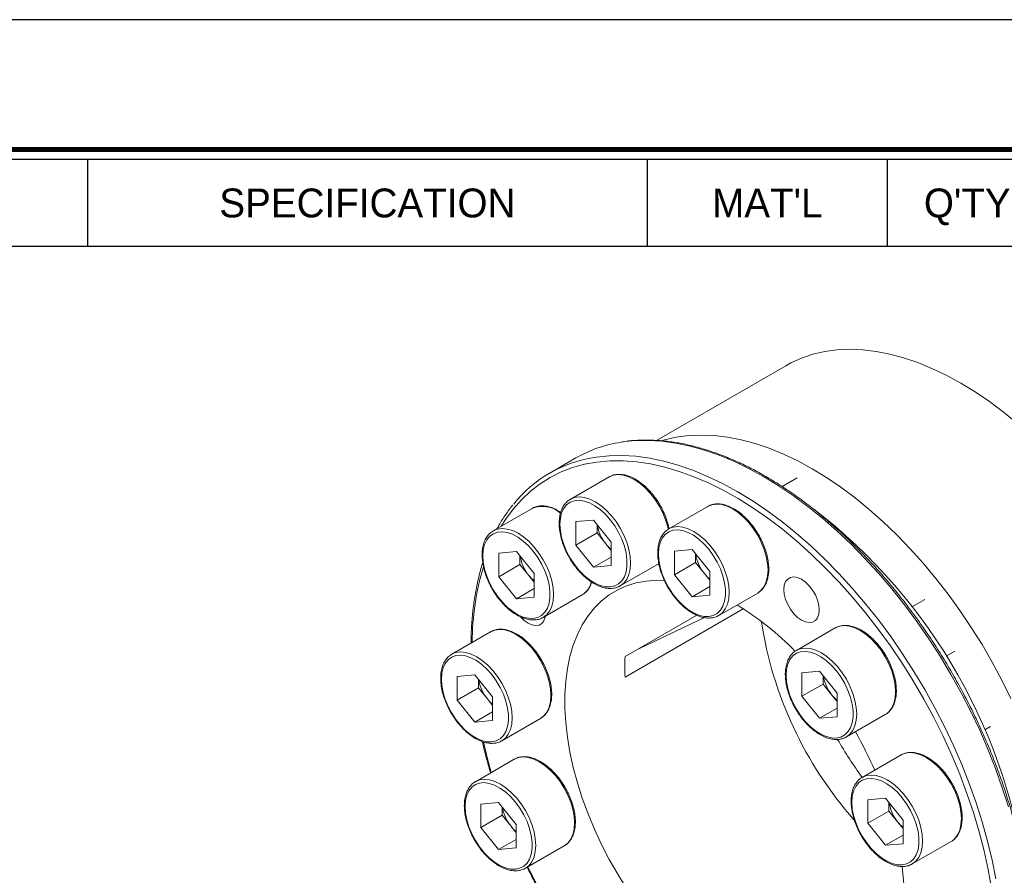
# Model space of a CAD drawing. Header units: millimetres. Extents: x -363 to 1072, y 1435 to 2763.
# Tile 13 of 14: x 415 to 465, y 2720 to 2763. Entities that reach past the tile are written whole.
import ezdxf
from ezdxf.enums import TextEntityAlignment as Align

# ---------------------------------------------------------------- set-up
doc = ezdxf.new("R2010")
doc.units = ezdxf.units.MM
doc.header["$LTSCALE"] = 5
doc.layers.add('가는실선', color=1, linetype='Continuous')
doc.layers.add('외형선', color=3, linetype='Continuous')

# ---------------------------------------------------------------- blocks, each defined once
blk = doc.blocks.new('A4도각')
at = {"layer": '가는실선'}
for p, q in [((226, 203), (226, 198.668)), ((254, 203), (254, 198.668)), ((266, 203), (266, 198.668)), ((190, 198.668), (290, 198.668))]:
    blk.add_line(p, q, dxfattribs=at)
at = {"layer": '외형선', "color": 0}
blk.add_lwpolyline([(297, 210), (0, 210), (0, 0), (297, 0)], close=True, dxfattribs=at)
at = {"layer": '외형선', "const_width": 0.25}
blk.add_lwpolyline([(290.5, 6.5), (290.5, 203.5), (10, 203.5), (10, 6.5)], close=True, dxfattribs=at)
at = {"layer": '외형선'}
blk.add_lwpolyline([(290, 7), (290, 203), (10.5, 203), (10.5, 7)], close=True, dxfattribs=at)
at = {"color": 3}
for tag, height, p in [('REASONOFREVISIONS', 1.25, (88.5, 15.75)), ('REVISIONER', 1.25, (114.5, 15.75)), ('CHECKER', 1.25, (127.5, 15.75)), ('REVISIONDATE', 1.25, (140.5, 15.75)), ('HEATTREAT', 0.8, (153.5, 14)), ('SCALE', 1.5, (257.25, 10.25)), ('DATE', 1.5, (281.75, 10.25)), ('APRROVEDFINISH', 0.8, (153.5, 8.8))]:
    blk.add_attdef(tag, text='', height=height, dxfattribs=at).set_placement(p, align=Align.MIDDLE_CENTER)
for tag, p in [('필렛', (179.25, 10.9)), ('모따기', (179.25, 8.3))]:
    blk.add_attdef(tag, text='', height=1.15, dxfattribs=at).set_placement(p, align=Align.MIDDLE_LEFT)
at = {"layer": '외형선'}
for s, p in [('SPECIFICATION', (240, 200.834)), ("MAT'L", (260, 200.834)), ("Q'TY", (270, 200.834))]:
    blk.add_text(s, height=1.444, dxfattribs=at).set_placement(p, align=Align.MIDDLE_CENTER)
for tag, height, p in [('APPROVED', 1.5, (219.75, 30.833)), ('도면타이틀', 5, (265.5, 26.5)), ('CHECKED', 1.5, (219.75, 26.5)), ('DRAWED', 1.5, (219.75, 22.167)), ('도면번호', 2.5, (270.25, 16.75)), ('도면SIZE', 2, (237.761, 11.444))]:
    blk.add_attdef(tag, text='', height=height, dxfattribs=at).set_placement(p, align=Align.MIDDLE_CENTER)

msp = doc.modelspace()

# ---------------------------------------------------------------- linework, layer by layer
at = {"color": 7, "linetype": 'Continuous', "lineweight": 15}
for p, q in [((453.7314, 2745.8528), (447.2611, 2742.1176)), ((443.2423, 2741.241), (441.9341, 2740.4858)), ((444.901, 2740.2923), (442.9565, 2739.1697)), ((454.3061, 2740.2438), (453.5495, 2739.8071)), ((442.9565, 2739.1697), (443.0529, 2739.2174)), ((441.0475, 2738.7163), (439.103, 2737.5938)), ((449.8287, 2738.8137), (447.8841, 2737.6912)), ((443.2341, 2738.0531), (444.118, 2738.1322)), ((443.2341, 2736.8746), (443.2341, 2738.0531)), ((444.118, 2738.1322), (445.0018, 2737.0326)), ((444.2947, 2737.4869), (444.2947, 2737.9123)), ((447.8841, 2737.6912), (447.9806, 2737.7389)), ((439.103, 2737.5938), (439.1994, 2737.6414)), ((444.2947, 2737.4869), (443.2341, 2736.8746)), ((444.7367, 2736.9371), (444.2947, 2737.4869)), ((444.118, 2735.775), (443.2341, 2736.8746)), ((445.0018, 2736.6072), (444.7367, 2736.9371)), ((445.0018, 2737.0326), (445.0018, 2735.854)), ((439.3806, 2736.4772), (440.2645, 2736.5562)), ((439.3806, 2735.2986), (439.3806, 2736.4772)), ((440.2645, 2736.5562), (441.1484, 2735.4566)), ((440.4412, 2735.9109), (440.4412, 2736.3363)), ((445.0018, 2736.2853), (444.118, 2735.775)), ((448.1617, 2736.5746), (449.0456, 2736.6536)), ((448.1617, 2735.396), (448.1617, 2736.5746)), ((449.0456, 2736.6536), (449.9295, 2735.5541)), ((449.2224, 2736.0083), (449.2224, 2736.4337)), ((440.4412, 2735.9109), (439.3806, 2735.2986)), ((440.8832, 2735.3611), (440.4412, 2735.9109)), ((445.0018, 2735.854), (444.118, 2735.775)), ((445.4562, 2734.8395), (447.4008, 2735.962)), ((449.2224, 2736.0083), (448.1617, 2735.396)), ((449.6643, 2735.4585), (449.2224, 2736.0083)), ((440.2645, 2734.199), (439.3806, 2735.2986)), ((441.1484, 2735.0313), (440.8832, 2735.3611)), ((441.1484, 2735.4566), (441.1484, 2734.2781)), ((449.0456, 2734.2964), (448.1617, 2735.396)), ((449.9295, 2735.1287), (449.6643, 2735.4585)), ((449.9295, 2735.5541), (449.9295, 2734.3755)), ((441.1484, 2734.7093), (440.2645, 2734.199)), ((445.4562, 2734.8395), (445.4136, 2734.8165)), ((449.9295, 2734.8067), (449.0456, 2734.2964)), ((441.1484, 2734.2781), (440.2645, 2734.199)), ((441.6028, 2733.2635), (443.5473, 2734.3861)), ((449.9295, 2734.3755), (449.0456, 2734.2964)), ((450.3839, 2733.3609), (452.3285, 2734.4835)), ((460.6859, 2734.1671), (460.0443, 2733.7966)), ((441.6028, 2733.2635), (441.5601, 2733.2405)), ((451.6103, 2733.6949), (445.6984, 2730.2821)), ((445.6984, 2731.3027), (449.2849, 2733.3732)), ((446.4142, 2731.716), (449.676, 2733.2563)), ((450.3839, 2733.3609), (450.3412, 2733.3379)), ((456.2085, 2732.737), (454.264, 2731.6144)), ((438.9746, 2732.5458), (437.03, 2731.4232)), ((437.03, 2731.4232), (437.1265, 2731.4709)), ((454.264, 2731.6144), (454.3604, 2731.6621)), ((461.7529, 2731.319), (462.1858, 2731.5689)), ((437.3076, 2730.3066), (438.1915, 2730.3856)), ((437.3076, 2729.128), (437.3076, 2730.3066)), ((438.1915, 2730.3856), (439.0754, 2729.2861)), ((454.5416, 2730.4978), (455.4255, 2730.5768)), ((454.5416, 2729.3192), (454.5416, 2730.4978)), ((455.4255, 2730.5768), (456.3094, 2729.4773)), ((455.6022, 2729.9315), (455.6022, 2730.3569)), ((438.3683, 2729.7403), (438.3683, 2730.1657)), ((455.6022, 2729.9315), (454.5416, 2729.3192)), ((456.0442, 2729.3818), (455.6022, 2729.9315)), ((438.3683, 2729.7403), (437.3076, 2729.128)), ((438.8102, 2729.1906), (438.3683, 2729.7403)), ((439.0754, 2729.2861), (439.0754, 2728.1075)), ((455.4255, 2728.2197), (454.5416, 2729.3192)), ((456.3094, 2729.0519), (456.0442, 2729.3818)), ((456.3094, 2729.4773), (456.3094, 2728.2987)), ((438.1915, 2728.0285), (437.3076, 2729.128)), ((439.0754, 2728.8607), (438.8102, 2729.1906)), ((439.0754, 2728.5387), (438.1915, 2728.0285)), ((456.3094, 2728.7299), (455.4255, 2728.2197)), ((456.3094, 2728.2987), (455.4255, 2728.2197)), ((456.7638, 2727.2842), (458.7083, 2728.4067)), ((439.0754, 2728.1075), (438.1915, 2728.0285)), ((439.5298, 2727.093), (441.4744, 2728.2155)), ((463.9771, 2727.8172), (463.6852, 2727.6487)), ((439.5298, 2727.093), (439.4871, 2727.07)), ((456.7638, 2727.2842), (456.7211, 2727.2612)), ((459.4997, 2726.3871), (457.5552, 2725.2646)), ((440.1576, 2726.1725), (438.213, 2725.05)), ((438.213, 2725.05), (438.3095, 2725.0977)), ((457.5552, 2725.2646), (457.6516, 2725.3123)), ((438.4907, 2723.9334), (439.3745, 2724.0124)), ((438.4907, 2722.7548), (438.4907, 2723.9334)), ((439.3745, 2724.0124), (440.2584, 2722.9129)), ((457.8328, 2724.148), (458.7167, 2724.227)), ((457.8328, 2722.9694), (457.8328, 2724.148)), ((458.7167, 2724.227), (459.6006, 2723.1275)), ((458.8934, 2723.5817), (458.8934, 2724.0071)), ((439.5513, 2723.3671), (438.4907, 2722.7548)), ((439.5513, 2723.3671), (439.5513, 2723.7925)), ((439.9933, 2722.8173), (439.5513, 2723.3671)), ((458.8934, 2723.5817), (457.8328, 2722.9694)), ((459.3354, 2723.0319), (458.8934, 2723.5817)), ((440.2584, 2722.9129), (440.2584, 2721.7343)), ((458.7167, 2721.8698), (457.8328, 2722.9694)), ((459.6006, 2722.7021), (459.3354, 2723.0319)), ((459.6006, 2723.1275), (459.6006, 2721.9489)), ((439.3745, 2721.6553), (438.4907, 2722.7548)), ((440.2584, 2722.4875), (439.9933, 2722.8173)), ((459.6006, 2722.3801), (458.7167, 2721.8698)), ((440.2584, 2722.1655), (439.3745, 2721.6553)), ((459.6006, 2721.9489), (458.7167, 2721.8698)), ((460.055, 2720.9343), (461.9995, 2722.0569)), ((440.2584, 2721.7343), (439.3745, 2721.6553)), ((440.7128, 2720.7197), (442.6574, 2721.8423)), ((460.055, 2720.9343), (460.0123, 2720.9113)), ((440.7128, 2720.7197), (440.6702, 2720.6967))]:
    msp.add_line(p, q, dxfattribs=at)
at = {"color": 7, "linetype": 'Continuous', "lineweight": 15, "flags": 128}
for points in [[(465.3344, 2742.9539), (464.6294, 2743.5289), (463.9172, 2744.0605), (463.2001, 2744.5469), (462.4806, 2744.9865), (461.7611, 2745.3776), (461.0441, 2745.7192), (460.3319, 2746.0098), (459.6269, 2746.2487), (458.9316, 2746.4349), (458.2484, 2746.5679), (457.5794, 2746.6472), (456.927, 2746.6726), (456.2935, 2746.6438), (455.6808, 2746.5611), (455.0912, 2746.4247), (454.5266, 2746.2352), (453.9888, 2745.993), (453.7314, 2745.8528)], [(464.9818, 2729.2139), (464.5353, 2730.1236), (464.0568, 2731.0208), (463.5478, 2731.9024), (463.0101, 2732.7654), (462.4455, 2733.6069), (461.8558, 2734.4241), (461.2432, 2735.2141), (460.6096, 2735.9744), (459.9573, 2736.7022), (459.2883, 2737.3953), (458.605, 2738.0512), (457.9097, 2738.6677), (457.2048, 2739.2428), (456.4926, 2739.7744), (455.7755, 2740.2608), (455.056, 2740.7003), (454.3365, 2741.0915), (453.6194, 2741.433), (452.9072, 2741.7237), (452.2023, 2741.9626), (451.507, 2742.1488), (450.8237, 2742.2818), (450.1548, 2742.3611), (449.5024, 2742.3864), (448.8688, 2742.3577), (448.2562, 2742.275), (447.6666, 2742.1386), (447.5613, 2742.1079)], [(444.901, 2740.2923), (444.9009, 2740.2922), (444.8826, 2740.2814)], [(442.4386, 2737.9231), (442.4603, 2737.5994), (442.525, 2737.2591), (442.6309, 2736.9108), (442.7754, 2736.5636), (442.9546, 2736.2266), (443.164, 2735.9083), (443.398, 2735.6171), (443.6507, 2735.3606), (443.9155, 2735.1453), (444.1856, 2734.9768), (444.4539, 2734.8596), (444.7135, 2734.7965), (444.9577, 2734.7894), (445.1801, 2734.8383), (445.375, 2734.9419), (445.5374, 2735.0977), (445.663, 2735.3015), (445.7485, 2735.5482), (445.7919, 2735.8312), (445.7919, 2736.1433), (445.7485, 2736.4764), (445.663, 2736.8218), (445.5374, 2737.1707), (445.375, 2737.5139), (445.1801, 2737.8426), (444.9577, 2738.1483), (444.7135, 2738.4231), (444.4539, 2738.6598), (444.1856, 2738.8523), (443.9155, 2738.9956), (443.6507, 2739.086), (443.398, 2739.1212), (443.164, 2739.1003), (442.9546, 2739.0238), (442.7754, 2738.8936), (442.6309, 2738.7133), (442.525, 2738.4873), (442.4603, 2738.2216), (442.4386, 2737.9231)], [(441.0475, 2738.7163), (441.0474, 2738.7163), (441.0291, 2738.7054)], [(449.8287, 2738.8137), (449.8286, 2738.8137), (449.8103, 2738.8028)], [(447.3662, 2736.4445), (447.388, 2736.1209), (447.4527, 2735.7805), (447.5586, 2735.4322), (447.7031, 2735.0851), (447.8823, 2734.748), (448.0916, 2734.4297), (448.3257, 2734.1386), (448.5784, 2733.882), (448.8432, 2733.6667), (449.1132, 2733.4983), (449.3815, 2733.381), (449.6411, 2733.318), (449.8853, 2733.3108), (450.1077, 2733.3597), (450.3027, 2733.4634), (450.465, 2733.6191), (450.5906, 2733.823), (450.6762, 2734.0696), (450.7196, 2734.3526), (450.7196, 2734.6647), (450.6762, 2734.9978), (450.5906, 2735.3432), (450.465, 2735.6921), (450.3027, 2736.0353), (450.1077, 2736.3641), (449.8853, 2736.6697), (449.6411, 2736.9445), (449.3815, 2737.1812), (449.1132, 2737.3737), (448.8432, 2737.517), (448.5784, 2737.6075), (448.3257, 2737.6427), (448.0916, 2737.6217), (447.8823, 2737.5452), (447.7031, 2737.4151), (447.5586, 2737.2347), (447.4527, 2737.0087), (447.388, 2736.743), (447.3662, 2736.4445)], [(438.5851, 2736.3471), (438.6068, 2736.0235), (438.6715, 2735.6831), (438.7775, 2735.3348), (438.9219, 2734.9876), (439.1011, 2734.6506), (439.3105, 2734.3323), (439.5445, 2734.0412), (439.7972, 2733.7846), (440.062, 2733.5693), (440.3321, 2733.4009), (440.6004, 2733.2836), (440.86, 2733.2206), (441.1042, 2733.2134), (441.3266, 2733.2623), (441.5215, 2733.366), (441.6839, 2733.5217), (441.8095, 2733.7256), (441.895, 2733.9722), (441.9384, 2734.2552), (441.9384, 2734.5673), (441.895, 2734.9004), (441.8095, 2735.2458), (441.6839, 2735.5947), (441.5215, 2735.9379), (441.3266, 2736.2666), (441.1042, 2736.5723), (440.86, 2736.8471), (440.6004, 2737.0838), (440.3321, 2737.2763), (440.062, 2737.4196), (439.7972, 2737.5101), (439.5445, 2737.5453), (439.3105, 2737.5243), (439.1011, 2737.4478), (438.9219, 2737.3177), (438.7775, 2737.1373), (438.6715, 2736.9113), (438.6068, 2736.6456), (438.5851, 2736.3471)], [(455.4049, 2733.6397), (455.3827, 2733.8796), (455.3174, 2734.1331), (455.2121, 2734.3874), (455.0721, 2734.6298), (454.9045, 2734.8481), (454.7177, 2735.0315), (454.521, 2735.1706), (454.3243, 2735.2585), (454.1375, 2735.2909), (453.9699, 2735.2661), (453.83, 2735.1852), (453.7247, 2735.0525), (453.6593, 2734.8745), (453.6371, 2734.6602), (453.6593, 2734.4203), (453.7247, 2734.1668), (453.83, 2733.9125), (453.9699, 2733.6701), (454.1375, 2733.4517), (454.3243, 2733.2684), (454.521, 2733.1292), (454.7177, 2733.0413), (454.9045, 2733.0089), (455.0721, 2733.0338), (455.2121, 2733.1146), (455.3174, 2733.2473), (455.3827, 2733.4253), (455.4049, 2733.6397)], [(447.6704, 2735.1122), (447.2747, 2735.1195), (446.7526, 2735.0822), (446.2524, 2734.9905), (445.7767, 2734.8449), (445.3279, 2734.6461), (444.9081, 2734.3951), (444.5196, 2734.0931), (444.1641, 2733.7417), (443.8435, 2733.3425), (443.5595, 2732.8976), (443.3133, 2732.4093), (443.1063, 2731.8798), (442.9394, 2731.312), (442.8135, 2730.7085), (442.7292, 2730.0724), (442.6869, 2729.4069), (442.6869, 2728.7153), (442.7292, 2728.0011), (442.8135, 2727.2677), (442.9394, 2726.5188), (443.1063, 2725.7583), (443.3133, 2724.9898), (443.5595, 2724.2172), (443.8435, 2723.4443), (444.1641, 2722.6751), (444.5196, 2721.9133), (444.9081, 2721.1626), (445.3279, 2720.427), (445.7767, 2719.71)], [(443.5473, 2734.3861), (443.5474, 2734.3861), (443.6129, 2734.4281)], [(452.3285, 2734.4835), (452.3286, 2734.4835), (452.394, 2734.5255)], [(440.4878, 2733.2698), (440.6474, 2733.1166), (440.8441, 2732.9775), (441.0408, 2732.8896), (441.2276, 2732.8572), (441.3952, 2732.882), (441.5351, 2732.9629), (441.6404, 2733.0956), (441.7058, 2733.2736), (441.7162, 2733.329)], [(456.2085, 2732.737), (456.2084, 2732.7369), (456.1901, 2732.726)], [(438.9746, 2732.5458), (438.9745, 2732.5457), (438.9562, 2732.5348)], [(436.5121, 2730.1765), (436.5339, 2729.8529), (436.5986, 2729.5125), (436.7045, 2729.1643), (436.849, 2728.8171), (437.0282, 2728.48), (437.2375, 2728.1618), (437.4716, 2727.8706), (437.7243, 2727.6141), (437.9891, 2727.3988), (438.2591, 2727.2303), (438.5274, 2727.113), (438.787, 2727.05), (439.0312, 2727.0428), (439.2536, 2727.0917), (439.4486, 2727.1954), (439.6109, 2727.3512), (439.7365, 2727.555), (439.8221, 2727.8016), (439.8655, 2728.0847), (439.8655, 2728.3968), (439.8221, 2728.7298), (439.7365, 2729.0753), (439.6109, 2729.4241), (439.4486, 2729.7674), (439.2536, 2730.0961), (439.0312, 2730.4018), (438.787, 2730.6765), (438.5274, 2730.9132), (438.2591, 2731.1057), (437.9891, 2731.2491), (437.7243, 2731.3395), (437.4716, 2731.3747), (437.2375, 2731.3538), (437.0282, 2731.2773), (436.849, 2731.1471), (436.7045, 2730.9667), (436.5986, 2730.7408), (436.5339, 2730.4751), (436.5121, 2730.1765)], [(453.7461, 2730.3677), (453.7678, 2730.0441), (453.8325, 2729.7037), (453.9385, 2729.3555), (454.0829, 2729.0083), (454.2621, 2728.6712), (454.4715, 2728.353), (454.7055, 2728.0618), (454.9582, 2727.8053), (455.223, 2727.59), (455.4931, 2727.4215), (455.7614, 2727.3042), (456.021, 2727.2412), (456.2652, 2727.234), (456.4876, 2727.2829), (456.6825, 2727.3866), (456.8449, 2727.5424), (456.9705, 2727.7462), (457.056, 2727.9928), (457.0994, 2728.2759), (457.0994, 2728.588), (457.056, 2728.921), (456.9705, 2729.2665), (456.8449, 2729.6153), (456.6825, 2729.9586), (456.4876, 2730.2873), (456.2652, 2730.593), (456.021, 2730.8677), (455.7614, 2731.1044), (455.4931, 2731.2969), (455.223, 2731.4403), (454.9582, 2731.5307), (454.7055, 2731.5659), (454.4715, 2731.545), (454.2621, 2731.4685), (454.0829, 2731.3383), (453.9385, 2731.1579), (453.8325, 2730.932), (453.7678, 2730.6663), (453.7461, 2730.3677)], [(458.7083, 2728.4067), (458.7084, 2728.4068), (458.7739, 2728.4488)], [(441.4744, 2728.2155), (441.4745, 2728.2156), (441.5399, 2728.2576)], [(459.4997, 2726.3871), (459.4996, 2726.3871), (459.4813, 2726.3762)], [(440.1576, 2726.1725), (440.1575, 2726.1725), (440.1392, 2726.1616)], [(437.6952, 2723.8033), (437.7169, 2723.4797), (437.7816, 2723.1393), (437.8875, 2722.791), (438.032, 2722.4439), (438.2112, 2722.1068), (438.4206, 2721.7886), (438.6546, 2721.4974), (438.9073, 2721.2408), (439.1721, 2721.0255), (439.4422, 2720.8571), (439.7105, 2720.7398), (439.9701, 2720.6768), (440.2142, 2720.6696), (440.4367, 2720.7185), (440.6316, 2720.8222), (440.7939, 2720.978), (440.9195, 2721.1818), (441.0051, 2721.4284), (441.0485, 2721.7114), (441.0485, 2722.0235), (441.0051, 2722.3566), (440.9195, 2722.7021), (440.7939, 2723.0509), (440.6316, 2723.3941), (440.4367, 2723.7229), (440.2142, 2724.0286), (439.9701, 2724.3033), (439.7105, 2724.54), (439.4422, 2724.7325), (439.1721, 2724.8758), (438.9073, 2724.9663), (438.6546, 2725.0015), (438.4206, 2724.9806), (438.2112, 2724.904), (438.032, 2724.7739), (437.8875, 2724.5935), (437.7816, 2724.3675), (437.7169, 2724.1018), (437.6952, 2723.8033)], [(457.0373, 2724.0179), (457.059, 2723.6943), (457.1237, 2723.3539), (457.2297, 2723.0056), (457.3741, 2722.6585), (457.5533, 2722.3214), (457.7627, 2722.0032), (457.9967, 2721.712), (458.2494, 2721.4554), (458.5142, 2721.2401), (458.7843, 2721.0717), (459.0526, 2720.9544), (459.3122, 2720.8914), (459.5564, 2720.8842), (459.7788, 2720.9331), (459.9737, 2721.0368), (460.1361, 2721.1925), (460.2617, 2721.3964), (460.3472, 2721.643), (460.3906, 2721.926), (460.3906, 2722.2381), (460.3472, 2722.5712), (460.2617, 2722.9167), (460.1361, 2723.2655), (459.9737, 2723.6087), (459.7788, 2723.9375), (459.5564, 2724.2431), (459.3122, 2724.5179), (459.0526, 2724.7546), (458.7843, 2724.9471), (458.5142, 2725.0904), (458.2494, 2725.1809), (457.9967, 2725.2161), (457.7627, 2725.1952), (457.5533, 2725.1186), (457.3741, 2724.9885), (457.2297, 2724.8081), (457.1237, 2724.5821), (457.059, 2724.3164), (457.0373, 2724.0179)], [(461.9995, 2722.0569), (461.9996, 2722.0569), (462.0651, 2722.0989)], [(442.6574, 2721.8423), (442.6575, 2721.8424), (442.7229, 2721.8843)]]:
    msp.add_lwpolyline(points, dxfattribs=at)
at = {"color": 8, "linetype": 'Continuous', "lineweight": 15, "flags": 128}
for points in [[(464.8655, 2723.7903), (464.5618, 2724.7495), (464.2204, 2725.7095), (463.8426, 2726.6674), (463.4294, 2727.6199), (462.9822, 2728.5643), (462.5024, 2729.4974), (461.9915, 2730.4164), (461.4511, 2731.3183), (460.8829, 2732.2004), (460.2887, 2733.0598), (459.6703, 2733.8939), (459.0298, 2734.7), (458.369, 2735.4756), (457.6902, 2736.2183), (456.9954, 2736.9256), (456.2869, 2737.5955), (455.5667, 2738.2257), (454.8373, 2738.8143), (454.101, 2739.3595), (453.3599, 2739.8594), (452.6165, 2740.3127), (451.8731, 2740.7178), (451.132, 2741.0734), (450.3957, 2741.3784), (449.6663, 2741.632), (448.9461, 2741.8332), (448.2376, 2741.9814), (447.5428, 2742.0763), (446.864, 2742.1174), (446.2032, 2742.1046), (445.5627, 2742.0381), (445.4976, 2742.0281)], [(464.0272, 2719.7229), (463.8605, 2720.6545), (463.6532, 2721.5974), (463.4059, 2722.5485), (463.1194, 2723.5047), (462.7946, 2724.4631), (462.4325, 2725.4205), (462.0344, 2726.3739), (461.6014, 2727.3203), (461.135, 2728.2565), (460.6367, 2729.1796), (460.1081, 2730.0867), (459.5508, 2730.9748), (458.9666, 2731.8411), (458.3575, 2732.6828), (457.7253, 2733.4972), (457.0722, 2734.2817), (456.4001, 2735.0338), (455.7112, 2735.7511), (455.0078, 2736.4313), (454.2921, 2737.0722), (453.5664, 2737.6718), (452.833, 2738.2281), (452.0943, 2738.7393), (451.3525, 2739.2039), (450.6102, 2739.6203), (449.8697, 2739.9872), (449.1333, 2740.3034), (448.4035, 2740.5679), (447.6825, 2740.7799), (446.9726, 2740.9386), (446.2762, 2741.0436), (445.5955, 2741.0946), (444.9326, 2741.0913), (444.2897, 2741.0339), (443.6688, 2740.9223), (443.0719, 2740.7571), (442.501, 2740.5388), (441.9578, 2740.268), (441.4441, 2739.9456), (440.9616, 2739.5727), (440.5117, 2739.1504), (440.096, 2738.6802), (439.7158, 2738.1634), (439.4999, 2737.8229)], [(444.1621, 2741.2686), (444.2545, 2741.2829), (444.8951, 2741.3495), (445.5558, 2741.3622), (446.2346, 2741.3211), (446.9294, 2741.2263), (447.638, 2741.078), (448.3581, 2740.8768), (449.0875, 2740.6233), (449.8239, 2740.3182), (450.565, 2739.9626), (451.3084, 2739.5575), (452.0517, 2739.1043), (452.7928, 2738.6043), (453.5292, 2738.0591), (454.2586, 2737.4705), (454.9787, 2736.8403), (455.6873, 2736.1705), (456.3821, 2735.4631), (457.0609, 2734.7205), (457.7216, 2733.9449), (458.3622, 2733.1388), (458.9805, 2732.3047), (459.5747, 2731.4452), (460.1429, 2730.5632), (460.6834, 2729.6612), (461.1943, 2728.7422), (461.6741, 2727.8091), (462.1213, 2726.8647), (462.5344, 2725.9122), (462.9123, 2724.9544), (463.2536, 2723.9943), (463.5574, 2723.0351), (463.8226, 2722.0797), (464.0484, 2721.1311), (464.2342, 2720.1923)], [(447.8586, 2737.669), (447.8321, 2737.7874), (447.726, 2738.1446), (447.581, 2738.5014), (447.4009, 2738.849), (447.19, 2739.1788), (446.9534, 2739.4827), (446.6972, 2739.7533), (446.4274, 2739.9837), (446.1509, 2740.1685), (445.8744, 2740.303), (445.6046, 2740.384), (445.3483, 2740.4093), (445.1118, 2740.3785), (444.901, 2740.2923)], [(443.0529, 2739.2174), (443.1673, 2739.2559), (443.4038, 2739.2868), (443.6601, 2739.2614), (443.9298, 2739.1805), (444.2063, 2739.046), (444.4829, 2738.8612), (444.7526, 2738.6307), (445.0089, 2738.3602), (445.2454, 2738.0563), (445.4564, 2737.7265), (445.6365, 2737.3789), (445.7814, 2737.0221), (445.8876, 2736.6649), (445.9524, 2736.316), (445.9741, 2735.9841), (445.9524, 2735.6773), (445.8876, 2735.4032), (445.7814, 2735.1686), (445.6365, 2734.9791), (445.4564, 2734.8395), (445.4562, 2734.8395)], [(452.394, 2734.5255), (452.5087, 2734.6231), (452.6536, 2734.8126), (452.7598, 2735.0472), (452.8246, 2735.3213), (452.8463, 2735.6281), (452.8246, 2735.96), (452.7598, 2736.3089), (452.6536, 2736.6661), (452.5087, 2737.0229), (452.3286, 2737.3704), (452.1176, 2737.7003), (451.8811, 2738.0042), (451.6248, 2738.2747), (451.3551, 2738.5052), (451.0786, 2738.69), (450.802, 2738.8245), (450.5323, 2738.9054), (450.276, 2738.9308), (450.0395, 2738.8999), (449.8287, 2738.8137)], [(439.1994, 2737.6414), (439.3138, 2737.68), (439.5503, 2737.7108), (439.8066, 2737.6854), (440.0763, 2737.6045), (440.3529, 2737.47), (440.6294, 2737.2852), (440.8991, 2737.0547), (441.1554, 2736.7842), (441.3919, 2736.4803), (441.6029, 2736.1505), (441.783, 2735.8029), (441.9279, 2735.4461), (442.0341, 2735.0889), (442.0989, 2734.74), (442.1206, 2734.4081), (442.0989, 2734.1014), (442.0341, 2733.8273), (441.9279, 2733.5926), (441.783, 2733.4031), (441.6029, 2733.2636), (441.6028, 2733.2635)], [(447.9806, 2737.7389), (448.0949, 2737.7774), (448.3315, 2737.8082), (448.5877, 2737.7828), (448.8575, 2737.7019), (449.134, 2737.5674), (449.4105, 2737.3826), (449.6803, 2737.1521), (449.9366, 2736.8816), (450.1731, 2736.5777), (450.384, 2736.2479), (450.5642, 2735.9003), (450.7091, 2735.5435), (450.8153, 2735.1863), (450.88, 2734.8374), (450.9018, 2734.5055), (450.88, 2734.1988), (450.8153, 2733.9247), (450.7091, 2733.69), (450.5642, 2733.5006), (450.384, 2733.361), (450.3839, 2733.3609)], [(458.7739, 2728.4488), (458.8886, 2728.5464), (459.0335, 2728.7358), (459.1396, 2728.9705), (459.2044, 2729.2446), (459.2262, 2729.5513), (459.2044, 2729.8832), (459.1396, 2730.2321), (459.0335, 2730.5893), (458.8886, 2730.9461), (458.7084, 2731.2937), (458.4975, 2731.6235), (458.261, 2731.9274), (458.0047, 2732.1979), (457.7349, 2732.4284), (457.4584, 2732.6132), (457.1819, 2732.7477), (456.9121, 2732.8286), (456.6559, 2732.854), (456.4193, 2732.8232), (456.2085, 2732.737)], [(441.5399, 2728.2576), (441.6546, 2728.3551), (441.7995, 2728.5446), (441.9057, 2728.7793), (441.9705, 2729.0534), (441.9922, 2729.3601), (441.9705, 2729.692), (441.9057, 2730.0409), (441.7995, 2730.3981), (441.6546, 2730.7549), (441.4745, 2731.1025), (441.2635, 2731.4323), (441.027, 2731.7362), (440.7707, 2732.0067), (440.501, 2732.2372), (440.2245, 2732.422), (439.9479, 2732.5565), (439.6782, 2732.6374), (439.4219, 2732.6628), (439.1854, 2732.632), (438.9746, 2732.5458)], [(437.1265, 2731.4709), (437.2408, 2731.5094), (437.4774, 2731.5402), (437.7336, 2731.5149), (438.0034, 2731.4339), (438.2799, 2731.2994), (438.5565, 2731.1147), (438.8262, 2730.8842), (439.0825, 2730.6136), (439.319, 2730.3097), (439.5299, 2729.9799), (439.7101, 2729.6323), (439.855, 2729.2755), (439.9612, 2728.9183), (440.0259, 2728.5695), (440.0477, 2728.2376), (440.0259, 2727.9308), (439.9612, 2727.6567), (439.855, 2727.422), (439.7101, 2727.2326), (439.5299, 2727.093), (439.5298, 2727.093)], [(454.3604, 2731.6621), (454.4748, 2731.7006), (454.7113, 2731.7314), (454.9676, 2731.7061), (455.2373, 2731.6251), (455.5139, 2731.4906), (455.7904, 2731.3059), (456.0601, 2731.0754), (456.3164, 2730.8048), (456.5529, 2730.5009), (456.7639, 2730.1711), (456.944, 2729.8235), (457.089, 2729.4668), (457.1951, 2729.1095), (457.2599, 2728.7607), (457.2816, 2728.4288), (457.2599, 2728.122), (457.1951, 2727.8479), (457.089, 2727.6132), (456.944, 2727.4238), (456.7639, 2727.2842), (456.7638, 2727.2842)], [(438.6095, 2727.0389), (438.7994, 2726.2594), (439.0065, 2725.508)], [(462.0651, 2722.0989), (462.1798, 2722.1965), (462.3247, 2722.386), (462.4308, 2722.6206), (462.4956, 2722.8947), (462.5174, 2723.2015), (462.4956, 2723.5334), (462.4308, 2723.8823), (462.3247, 2724.2395), (462.1798, 2724.5963), (461.9996, 2724.9439), (461.7887, 2725.2737), (461.5522, 2725.5776), (461.2959, 2725.8481), (461.0261, 2726.0786), (460.7496, 2726.2634), (460.4731, 2726.3979), (460.2033, 2726.4788), (459.9471, 2726.5042), (459.7105, 2726.4733), (459.4997, 2726.3871)], [(442.7229, 2721.8843), (442.8376, 2721.9819), (442.9826, 2722.1714), (443.0887, 2722.406), (443.1535, 2722.6801), (443.1752, 2722.9869), (443.1535, 2723.3188), (443.0887, 2723.6677), (442.9826, 2724.0249), (442.8376, 2724.3817), (442.6575, 2724.7293), (442.4465, 2725.0591), (442.21, 2725.363), (441.9537, 2725.6335), (441.684, 2725.864), (441.4075, 2726.0488), (441.1309, 2726.1833), (440.8612, 2726.2642), (440.6049, 2726.2896), (440.3684, 2726.2588), (440.1576, 2726.1725)], [(457.6516, 2725.3123), (457.766, 2725.3508), (458.0025, 2725.3816), (458.2588, 2725.3562), (458.5285, 2725.2753), (458.8051, 2725.1408), (459.0816, 2724.956), (459.3513, 2724.7255), (459.6076, 2724.455), (459.8441, 2724.1511), (460.0551, 2723.8213), (460.2352, 2723.4737), (460.3801, 2723.1169), (460.4863, 2722.7597), (460.5511, 2722.4108), (460.5728, 2722.0789), (460.5511, 2721.7722), (460.4863, 2721.4981), (460.3801, 2721.2634), (460.2352, 2721.074), (460.0551, 2720.9344), (460.055, 2720.9343)], [(438.3095, 2725.0977), (438.4239, 2725.1362), (438.6604, 2725.167), (438.9167, 2725.1417), (439.1864, 2725.0607), (439.4629, 2724.9262), (439.7395, 2724.7414), (440.0092, 2724.5109), (440.2655, 2724.2404), (440.502, 2723.9365), (440.7129, 2723.6067), (440.8931, 2723.2591), (441.038, 2722.9023), (441.1442, 2722.5451), (441.2089, 2722.1963), (441.2307, 2721.8644), (441.2089, 2721.5576), (441.1442, 2721.2835), (441.038, 2721.0488), (440.8931, 2720.8594), (440.7129, 2720.7198), (440.7128, 2720.7197)]]:
    msp.add_lwpolyline(points, dxfattribs=at)
at = {"color": 7, "linetype": 'Continuous', "lineweight": 15}
for centre, radius, start, end in [((446.4822, 2735.5827), 6.5202, 98.68498, 119.79547), ((445.1455, 2734.9224), 6.4219, 98.80814, 141.41009), ((438.1732, 2716.6794), 27.7856, 6.76927, 52.37429), ((446.2791, 2738.2029), 1.9954, 188.83505, 219.37488), ((446.133, 2738.0473), 1.7839, 218.48789, 230.64701), ((442.4256, 2736.627), 1.9954, 188.83494, 219.37499), ((451.2068, 2736.7244), 1.9954, 188.83496, 219.37495), ((442.2795, 2736.4713), 1.7839, 218.48782, 230.64708), ((451.0606, 2736.5687), 1.7839, 218.48773, 230.64718), ((443.8663, 2721.6233), 14.3401, 43.93678, 58.79017), ((471.6858, 2735.9828), 19.3953, 188.65421, 221.43295), ((456.9982, 2730.7924), 11.3113, 177.41408, 182.58592), ((457.5866, 2730.6476), 1.9954, 188.83497, 219.37494), ((440.3527, 2730.4564), 1.9953, 188.8349, 219.37503), ((457.4405, 2730.492), 1.7839, 218.48796, 230.64694), ((440.2066, 2730.3008), 1.7839, 218.4879, 230.64698), ((439.3575, 2717.3421), 20.5677, 23.7536, 29.74057), ((474.6031, 2737.6898), 21.0966, 209.9524, 216.10629), ((460.8778, 2724.2978), 1.9953, 188.8349, 219.375), ((441.5357, 2724.0832), 1.9953, 188.8349, 219.37498), ((460.7317, 2724.1421), 1.7839, 218.48794, 230.64694), ((441.3896, 2723.9275), 1.7839, 218.48791, 230.64705), ((446.7764, 2719.2187), 12.8764, 0.88864, 7.08609)]:
    msp.add_arc(centre, radius, start, end, dxfattribs=at)
at = {"color": 8, "linetype": 'Continuous', "lineweight": 15}
for centre, radius, start, end in [((441.5671, 2737.4307), 1.3866, 49.37355, 112.00897), ((451.5683, 2731.9498), 13.5161, 163.47937, 179.7306), ((442.9548, 2735.2829), 1.0787, 307.58959, 347.22152), ((469.5654, 2734.7909), 31.9565, 205.97994, 209.82858)]:
    msp.add_arc(centre, radius, start, end, dxfattribs=at)
at = {"color": 7, "linetype": 'Continuous', "lineweight": 15}
for points, knots in [([(465.9333, 2717.4304), (465.9323, 2717.5745), (465.9292, 2717.9922), (465.8953, 2718.6992), (465.8193, 2719.5551), (465.7055, 2720.4265), (465.5548, 2721.3107), (465.3675, 2722.2051), (465.1443, 2723.1074), (464.8858, 2724.0149), (464.5926, 2724.9251), (464.2658, 2725.8354), (463.9061, 2726.7434), (463.5147, 2727.6464), (463.0926, 2728.542), (462.641, 2729.4276), (462.1612, 2730.3007), (461.6545, 2731.1589), (461.1225, 2731.9998), (460.5664, 2732.821), (459.988, 2733.6203), (459.3889, 2734.3952), (458.7706, 2735.1438), (458.135, 2735.8638), (457.4837, 2736.5532), (456.8187, 2737.2101), (456.1417, 2737.8327), (455.4547, 2738.4191), (454.7595, 2738.9677), (454.058, 2739.4769), (453.3522, 2739.9453), (452.6441, 2740.3714), (451.9356, 2740.7541), (451.2287, 2741.0922), (450.5254, 2741.3847), (449.8276, 2741.6307), (449.1374, 2741.8294), (448.4568, 2741.9802), (447.7878, 2742.0824), (447.1321, 2742.1365), (446.4928, 2742.1394), (445.9627, 2742.1078), (445.6537, 2742.0562), (445.5451, 2742.0381)], [0, 0, 0, 0, 0.0131549, 0.0381301, 0.0631044, 0.0880758, 0.113044, 0.1380088, 0.1629702, 0.1879285, 0.2128837, 0.2378364, 0.2627868, 0.2877353, 0.3126825, 0.3376286, 0.3625741, 0.3875194, 0.412465, 0.4374112, 0.4623584, 0.4873071, 0.5122576, 0.5372106, 0.5621662, 0.587125, 0.6120874, 0.6370535, 0.6620238, 0.6869982, 0.7119768, 0.7369592, 0.7619448, 0.7869327, 0.8119208, 0.8369065, 0.8618862, 0.8868556, 0.9118095, 0.9367419, 0.9616464, 0.9865171, 1, 1, 1, 1]), ([(447.8954, 2737.6977), (447.8886, 2737.7378), (447.8632, 2737.8863), (447.7812, 2738.1514), (447.6523, 2738.484), (447.4897, 2738.8097), (447.2998, 2739.121), (447.0857, 2739.4115), (446.8521, 2739.6753), (446.6034, 2739.9068), (446.3444, 2740.101), (446.08, 2740.2536), (445.8154, 2740.3604), (445.5559, 2740.4187), (445.3086, 2740.4248), (445.0785, 2740.3832), (444.9461, 2740.314), (444.881, 2740.2799)], [0, 0, 0, 0, 0.02583609, 0.0956641, 0.16540667, 0.2350939, 0.30476628, 0.37446368, 0.44422179, 0.51408668, 0.58410147, 0.65429244, 0.72463726, 0.79493158, 0.86474931, 0.93354164, 1, 1, 1, 1]), ([(443.0652, 2739.2166), (443.0203, 2739.1981), (442.907, 2739.1515), (442.7553, 2739.0236), (442.6125, 2738.8451), (442.5048, 2738.6274), (442.4331, 2738.3758), (442.4047, 2738.1522), (442.4026, 2738.0134), (442.402, 2737.9741)], [0, 0, 0, 0, 0.1070288, 0.26974, 0.4323085, 0.5966867, 0.7637939, 0.9330893, 1, 1, 1, 1]), ([(440.0914, 2738.8948), (440.0744, 2738.8752), (439.9254, 2738.7041), (439.6772, 2738.3393), (439.4315, 2737.9628), (439.3186, 2737.7398), (439.3032, 2737.7094)], [0, 0, 0, 0, 0.0562497, 0.4932814, 0.9309827, 1, 1, 1, 1]), ([(442.4825, 2738.5224), (442.3973, 2738.5746), (442.2241, 2738.6807), (441.9618, 2738.7839), (441.7024, 2738.8429), (441.4551, 2738.8488), (441.225, 2738.8073), (441.0926, 2738.738), (441.0275, 2738.704)], [0, 0, 0, 0, 0.16458595, 0.33457635, 0.5044454, 0.67316178, 0.83940141, 1, 1, 1, 1]), ([(452.3983, 2734.5332), (452.4107, 2734.5405), (452.4867, 2734.5845), (452.5983, 2734.709), (452.7267, 2734.9034), (452.8177, 2735.1378), (452.8727, 2735.4036), (452.8893, 2735.697), (452.8672, 2736.011), (452.8071, 2736.3386), (452.7104, 2736.6724), (452.5796, 2737.0055), (452.4175, 2737.3311), (452.2274, 2737.6424), (452.0134, 2737.933), (451.7797, 2738.1968), (451.531, 2738.4283), (451.272, 2738.6225), (451.0076, 2738.775), (450.743, 2738.8819), (450.4836, 2738.9401), (450.2362, 2738.9463), (450.0062, 2738.9047), (449.8738, 2738.8354), (449.8087, 2738.8014)], [0, 0, 0, 0, 0.008893, 0.0542908, 0.0998796, 0.1461513, 0.1931537, 0.2406303, 0.2882966, 0.3359551, 0.3835537, 0.4310942, 0.4785969, 0.5260896, 0.5735993, 0.6211502, 0.6687741, 0.7165002, 0.7643463, 0.8122973, 0.8602139, 0.9078055, 0.9546983, 1, 1, 1, 1]), ([(442.402, 2737.9741), (442.4031, 2737.9201), (442.4062, 2737.764), (442.4411, 2737.4924), (442.5178, 2737.1614), (442.6307, 2736.8269), (442.7763, 2736.4964), (442.9517, 2736.1766), (443.1533, 2735.8741), (443.3769, 2735.5951), (443.6181, 2735.3455), (443.8721, 2735.1306), (444.1342, 2734.9551), (444.3994, 2734.8231), (444.6622, 2734.7385), (444.9176, 2734.7029), (445.1559, 2734.7233), (445.3211, 2734.7637), (445.3961, 2734.8106), (445.4074, 2734.8176)], [0, 0, 0, 0, 0.0337371, 0.0975711, 0.1613529, 0.2250506, 0.288681, 0.3522775, 0.4158785, 0.4795155, 0.5432273, 0.6070556, 0.6710348, 0.7351737, 0.7994, 0.8634208, 0.9267748, 0.9890204, 1, 1, 1, 1]), ([(447.9929, 2737.7381), (447.948, 2737.7196), (447.8347, 2737.673), (447.683, 2737.5451), (447.5402, 2737.3665), (447.4325, 2737.1488), (447.3608, 2736.8973), (447.3324, 2736.6737), (447.3302, 2736.5349), (447.3296, 2736.4955)], [0, 0, 0, 0, 0.1070288, 0.2697398, 0.4323083, 0.5966868, 0.7637939, 0.9330893, 1, 1, 1, 1]), ([(439.2118, 2737.6407), (439.1668, 2737.6222), (439.0535, 2737.5756), (438.9018, 2737.4477), (438.759, 2737.2691), (438.6513, 2737.0514), (438.5796, 2736.7999), (438.5513, 2736.5763), (438.5491, 2736.4374), (438.5485, 2736.3981)], [0, 0, 0, 0, 0.1070288, 0.2697402, 0.4323087, 0.5966868, 0.763794, 0.9330893, 1, 1, 1, 1]), ([(438.5485, 2736.3981), (438.5496, 2736.3441), (438.5527, 2736.188), (438.5876, 2735.9165), (438.6644, 2735.5854), (438.7772, 2735.2509), (438.9228, 2734.9205), (439.0982, 2734.6007), (439.2998, 2734.2981), (439.5234, 2734.0191), (439.7646, 2733.7696), (440.0187, 2733.5546), (440.2807, 2733.3791), (440.5459, 2733.2471), (440.8087, 2733.1626), (441.0641, 2733.1269), (441.3024, 2733.1473), (441.4676, 2733.1877), (441.5426, 2733.2346), (441.5539, 2733.2416)], [0, 0, 0, 0, 0.03373712, 0.09757127, 0.16135289, 0.22505054, 0.28868116, 0.35227744, 0.41587856, 0.47951543, 0.54322726, 0.60705556, 0.67103472, 0.73517373, 0.79940001, 0.86342072, 0.92677486, 0.98902037, 1, 1, 1, 1]), ([(447.3296, 2736.4955), (447.3307, 2736.4415), (447.3339, 2736.2854), (447.3687, 2736.0139), (447.4455, 2735.6828), (447.5583, 2735.3484), (447.7039, 2735.0179), (447.8794, 2734.6981), (448.0809, 2734.3955), (448.3046, 2734.1166), (448.5457, 2733.867), (448.7998, 2733.6521), (449.0619, 2733.4765), (449.3271, 2733.3445), (449.5898, 2733.26), (449.8452, 2733.2243), (450.0835, 2733.2447), (450.2488, 2733.2851), (450.3238, 2733.332), (450.335, 2733.339)], [0, 0, 0, 0, 0.0337371, 0.0975711, 0.1613528, 0.2250506, 0.2886811, 0.3522773, 0.4158784, 0.4795154, 0.5432272, 0.6070555, 0.6710347, 0.7351737, 0.7994, 0.8634206, 0.9267748, 0.9890203, 1, 1, 1, 1]), ([(438.5828, 2736.0014), (438.5782, 2735.9882), (438.4983, 2735.7589), (438.3767, 2735.2827), (438.2216, 2734.5722), (438.1075, 2733.829), (438.0309, 2733.0591), (437.9976, 2732.4389), (437.9944, 2732.0736), (437.9935, 2731.9794)], [0, 0, 0, 0, 0.0112555, 0.1959581, 0.3807964, 0.5657303, 0.7507257, 0.9357555, 1, 1, 1, 1]), ([(443.6171, 2734.4358), (443.6296, 2734.443), (443.7055, 2734.4871), (443.8166, 2734.612), (443.9456, 2734.8022), (443.9997, 2734.9579), (444.0265, 2735.0348)], [0, 0, 0, 0, 0.0615996, 0.3760561, 0.6918358, 1, 1, 1, 1]), ([(458.7781, 2728.4565), (458.7906, 2728.4637), (458.8665, 2728.5077), (458.9781, 2728.6322), (459.1065, 2728.8267), (459.1975, 2729.061), (459.2525, 2729.3268), (459.2691, 2729.6202), (459.2471, 2729.9343), (459.1869, 2730.2618), (459.0903, 2730.5956), (458.9594, 2730.9288), (458.7973, 2731.2543), (458.6073, 2731.5656), (458.3933, 2731.8562), (458.1596, 2732.12), (457.9109, 2732.3515), (457.6519, 2732.5457), (457.3875, 2732.6982), (457.1229, 2732.8051), (456.8634, 2732.8634), (456.6161, 2732.8695), (456.386, 2732.8279), (456.2536, 2732.7586), (456.1885, 2732.7246)], [0, 0, 0, 0, 0.00889308, 0.05429093, 0.09987966, 0.1461513, 0.19315378, 0.24063031, 0.28829661, 0.33595509, 0.38355379, 0.43109425, 0.47859698, 0.5260896, 0.57359932, 0.62115031, 0.6687741, 0.7165002, 0.76434625, 0.8122973, 0.86021386, 0.90780545, 0.95469829, 1, 1, 1, 1]), ([(441.5442, 2728.2653), (441.5566, 2728.2725), (441.6326, 2728.3165), (441.7442, 2728.441), (441.8726, 2728.6355), (441.9636, 2728.8698), (442.0186, 2729.1356), (442.0352, 2729.429), (442.0131, 2729.743), (441.953, 2730.0706), (441.8563, 2730.4044), (441.7255, 2730.7376), (441.5634, 2731.0631), (441.3733, 2731.3744), (441.1593, 2731.665), (440.9256, 2731.9288), (440.6769, 2732.1603), (440.4179, 2732.3545), (440.1535, 2732.507), (439.8889, 2732.6139), (439.6295, 2732.6722), (439.3821, 2732.6783), (439.1521, 2732.6367), (439.0197, 2732.5674), (438.9546, 2732.5334)], [0, 0, 0, 0, 0.008893, 0.0542908, 0.0998796, 0.1461513, 0.1931537, 0.2406304, 0.2882966, 0.3359551, 0.3835538, 0.4310943, 0.478597, 0.5260897, 0.5735993, 0.6211503, 0.6687742, 0.7165002, 0.7643464, 0.8122973, 0.8602139, 0.9078056, 0.9546984, 1, 1, 1, 1]), ([(437.1388, 2731.4701), (437.0939, 2731.4516), (436.9806, 2731.405), (436.8289, 2731.2771), (436.6861, 2731.0986), (436.5784, 2730.8809), (436.5067, 2730.6293), (436.4783, 2730.4057), (436.4761, 2730.2669), (436.4755, 2730.2276)], [0, 0, 0, 0, 0.1070289, 0.2697401, 0.4323085, 0.5966865, 0.7637938, 0.9330894, 1, 1, 1, 1]), ([(454.3728, 2731.6613), (454.3278, 2731.6428), (454.2145, 2731.5962), (454.0628, 2731.4683), (453.92, 2731.2898), (453.8123, 2731.0721), (453.7406, 2730.8205), (453.7123, 2730.5969), (453.7101, 2730.4581), (453.7095, 2730.4188)], [0, 0, 0, 0, 0.1070288, 0.2697401, 0.4323086, 0.5966868, 0.7637939, 0.9330893, 1, 1, 1, 1]), ([(453.7095, 2730.4188), (453.7106, 2730.3648), (453.7137, 2730.2087), (453.7486, 2729.9371), (453.8254, 2729.606), (453.9382, 2729.2716), (454.0838, 2728.9411), (454.2592, 2728.6213), (454.4608, 2728.3188), (454.6844, 2728.0398), (454.9256, 2727.7902), (455.1797, 2727.5753), (455.4417, 2727.3998), (455.7069, 2727.2677), (455.9697, 2727.1832), (456.2251, 2727.1476), (456.4634, 2727.168), (456.6286, 2727.2083), (456.7036, 2727.2552), (456.7149, 2727.2623)], [0, 0, 0, 0, 0.0337371, 0.0975713, 0.1613529, 0.2250506, 0.2886811, 0.3522775, 0.4158785, 0.4795155, 0.5432273, 0.6070556, 0.6710348, 0.7351738, 0.7994, 0.8634208, 0.9267747, 0.9890204, 1, 1, 1, 1]), ([(436.4755, 2730.2276), (436.4766, 2730.1736), (436.4798, 2730.0175), (436.5146, 2729.7459), (436.5914, 2729.4148), (436.7042, 2729.0804), (436.8498, 2728.7499), (437.0253, 2728.4301), (437.2268, 2728.1276), (437.4505, 2727.8486), (437.6916, 2727.599), (437.9457, 2727.3841), (438.2078, 2727.2086), (438.473, 2727.0765), (438.7357, 2726.992), (438.9911, 2726.9564), (439.2294, 2726.9768), (439.3947, 2727.0171), (439.4697, 2727.064), (439.4809, 2727.0711)], [0, 0, 0, 0, 0.03373716, 0.09757118, 0.16135287, 0.2250506, 0.28868109, 0.35227752, 0.41587849, 0.47951537, 0.54322722, 0.60705553, 0.67103485, 0.73517371, 0.79940001, 0.86342071, 0.92677486, 0.98902037, 1, 1, 1, 1]), ([(438.5607, 2727.0561), (438.5616, 2727.0519), (438.6247, 2726.7497), (438.7588, 2726.2266), (438.9095, 2725.7062), (438.9725, 2725.4884)], [0, 0, 0, 0, 0.0082038, 0.5848295, 1, 1, 1, 1]), ([(462.0693, 2722.1066), (462.0818, 2722.1139), (462.1577, 2722.1579), (462.2693, 2722.2824), (462.3977, 2722.4768), (462.4887, 2722.7112), (462.5437, 2722.977), (462.5603, 2723.2704), (462.5383, 2723.5844), (462.4781, 2723.912), (462.3815, 2724.2458), (462.2506, 2724.5789), (462.0885, 2724.9045), (461.8985, 2725.2158), (461.6845, 2725.5064), (461.4508, 2725.7702), (461.2021, 2726.0017), (460.9431, 2726.1959), (460.6787, 2726.3484), (460.4141, 2726.4553), (460.1546, 2726.5135), (459.9073, 2726.5197), (459.6772, 2726.4781), (459.5448, 2726.4088), (459.4797, 2726.3748)], [0, 0, 0, 0, 0.008893, 0.0542908, 0.0998796, 0.1461512, 0.1931537, 0.2406304, 0.2882966, 0.3359551, 0.3835539, 0.4310944, 0.478597, 0.5260896, 0.5735994, 0.6211503, 0.6687742, 0.7165003, 0.7643463, 0.8122974, 0.8602139, 0.9078056, 0.9546983, 1, 1, 1, 1]), ([(442.7272, 2721.8921), (442.7396, 2721.8993), (442.8156, 2721.9433), (442.9272, 2722.0678), (443.0556, 2722.2623), (443.1466, 2722.4966), (443.2016, 2722.7624), (443.2182, 2723.0558), (443.1961, 2723.3698), (443.136, 2723.6974), (443.0393, 2724.0312), (442.9085, 2724.3644), (442.7464, 2724.6899), (442.5564, 2725.0012), (442.3423, 2725.2918), (442.1087, 2725.5556), (441.8599, 2725.7871), (441.6009, 2725.9813), (441.3366, 2726.1338), (441.072, 2726.2407), (440.8125, 2726.2989), (440.5651, 2726.3051), (440.3351, 2726.2635), (440.2027, 2726.1942), (440.1376, 2726.1602)], [0, 0, 0, 0, 0.00889308, 0.05429093, 0.09987972, 0.14615132, 0.19315375, 0.2406304, 0.28829664, 0.33595512, 0.38355382, 0.43109428, 0.47859702, 0.52608964, 0.57359939, 0.62115026, 0.66877418, 0.71650027, 0.76434632, 0.81229736, 0.86021391, 0.90780547, 0.95469833, 1, 1, 1, 1]), ([(438.3218, 2725.0969), (438.2769, 2725.0784), (438.1636, 2725.0318), (438.0119, 2724.9039), (437.8691, 2724.7253), (437.7614, 2724.5077), (437.6897, 2724.2561), (437.6613, 2724.0325), (437.6592, 2723.8937), (437.6586, 2723.8543)], [0, 0, 0, 0, 0.1070288, 0.2697401, 0.4323085, 0.5966865, 0.7637938, 0.9330893, 1, 1, 1, 1]), ([(457.664, 2725.3115), (457.619, 2725.293), (457.5057, 2725.2464), (457.354, 2725.1185), (457.2112, 2724.9399), (457.1035, 2724.7222), (457.0318, 2724.4707), (457.0035, 2724.2471), (457.0013, 2724.1083), (457.0007, 2724.0689)], [0, 0, 0, 0, 0.1070288, 0.2697399, 0.4323084, 0.5966866, 0.7637937, 0.9330893, 1, 1, 1, 1]), ([(457.0007, 2724.0689), (457.0018, 2724.015), (457.0049, 2723.8588), (457.0398, 2723.5873), (457.1166, 2723.2562), (457.2294, 2722.9218), (457.375, 2722.5913), (457.5504, 2722.2715), (457.752, 2721.9689), (457.9756, 2721.69), (458.2168, 2721.4404), (458.4709, 2721.2255), (458.7329, 2721.05), (458.9981, 2720.9179), (459.2609, 2720.8334), (459.5163, 2720.7977), (459.7546, 2720.8181), (459.9198, 2720.8585), (459.9948, 2720.9054), (460.0061, 2720.9124)], [0, 0, 0, 0, 0.0337372, 0.0975712, 0.1613528, 0.2250505, 0.288681, 0.3522775, 0.4158786, 0.4795155, 0.5432273, 0.6070556, 0.6710348, 0.7351738, 0.7994001, 0.8634208, 0.9267748, 0.9890204, 1, 1, 1, 1]), ([(437.6586, 2723.8543), (437.6596, 2723.8004), (437.6628, 2723.6442), (437.6977, 2723.3727), (437.7744, 2723.0416), (437.8872, 2722.7072), (438.0328, 2722.3767), (438.2083, 2722.0569), (438.4099, 2721.7543), (438.6335, 2721.4754), (438.8747, 2721.2258), (439.1287, 2721.0109), (439.3908, 2720.8354), (439.656, 2720.7033), (439.9188, 2720.6188), (440.1742, 2720.5831), (440.4124, 2720.6035), (440.5777, 2720.6439), (440.6527, 2720.6908), (440.6639, 2720.6979)], [0, 0, 0, 0, 0.0337372, 0.0975712, 0.161353, 0.2250506, 0.2886811, 0.3522774, 0.4158785, 0.4795154, 0.5432273, 0.6070556, 0.6710347, 0.7351737, 0.7994, 0.8634208, 0.9267747, 0.9890204, 1, 1, 1, 1]), ([(440.8068, 2720.774), (440.817, 2720.7525), (440.9674, 2720.4326), (441.2879, 2719.8241), (441.6135, 2719.2127), (441.7972, 2718.9024), (441.8118, 2718.8777)], [0, 0, 0, 0, 0.0333603, 0.496709, 0.9600472, 1, 1, 1, 1])]:
    msp.add_open_spline(points, degree=3, knots=knots, dxfattribs=at)

# ---------------------------------------------------------------- block references
at = {"color": 0}
msp.add_blockref('A4도각', (192.8098, 2553.1571), dxfattribs=at)

doc.saveas('drawing.dxf')
